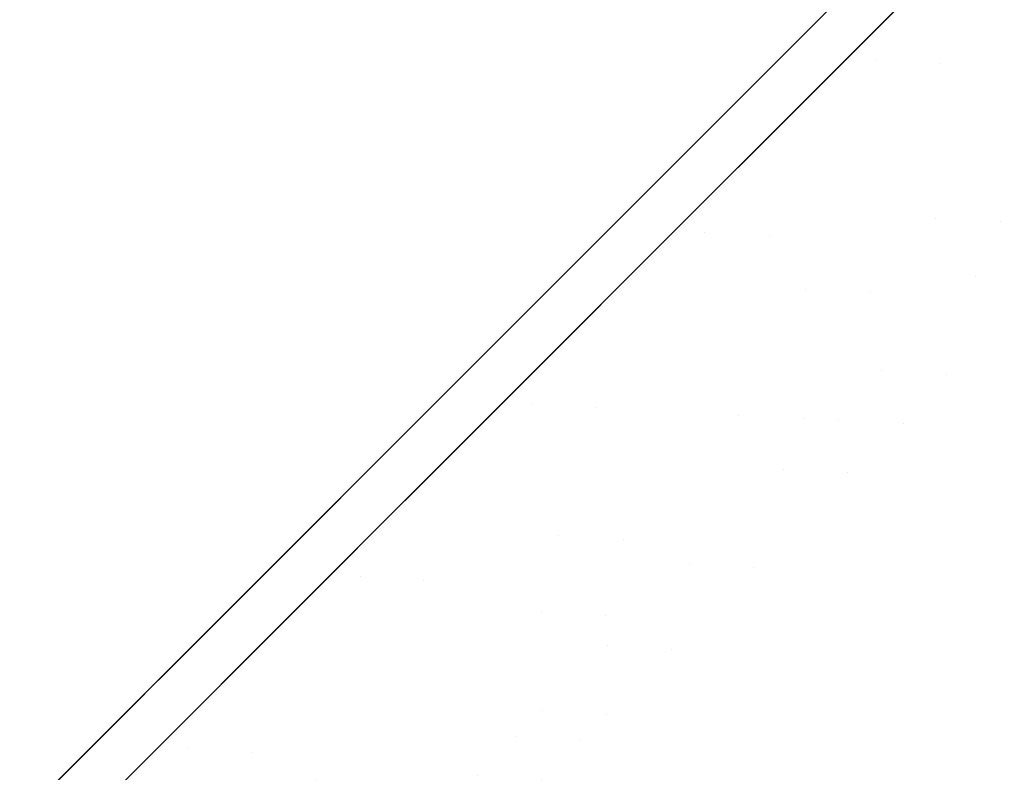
# Model space of a CAD drawing. Header units: centimetres. Extents: x -71.4 to -53.5, y -8.3 to 9.3.
# Tile 4 of 10: x -63.8 to -61, y -0.5 to 1.6. Entities that reach past the tile are written whole.
import ezdxf

# ---------------------------------------------------------------- set-up
doc = ezdxf.new("R2010")
doc.units = ezdxf.units.CM
doc.header["$LTSCALE"] = 2.54
doc.layers.add('Lucido design-1', color=7, linetype='Continuous')

# ---------------------------------------------------------------- blocks, each defined once
blk = doc.blocks.new('Gruppo-1')
at = {"color": 30, "linetype": 'Continuous', "lineweight": 9}
for points, invisible_edges in [([(-61.456, 0.4486, -1009.0103), (-59.3978, 2.5807, -1008.1336), (-59.3287, 2.6498, -1008.5947)], 11), ([(-60.3651, 1.558, -1009.0103), (-61.456, 0.4486, -1009.0103), (-59.3287, 2.6498, -1008.5947)], 11), ([(-59.1418, 2.6457, -1008.5936), (-61.2743, 0.4391, -1009.0103), (-60.1808, 1.5512, -1009.0103)], 11), ([(-59.1418, 2.6457, -1008.5936), (-59.211, 2.5765, -1008.1314), (-61.2743, 0.4391, -1009.0103)], 11), ([(-59.4561, 2.5224, -1007.8892), (-59.3978, 2.5807, -1008.1336), (-61.456, 0.4486, -1009.0103)], 11), ([(-61.2743, 0.4391, -1009.0103), (-59.211, 2.5765, -1008.1314), (-59.2695, 2.518, -1007.8863)], 11), ([(-61.456, 0.4486, -1009.0103), (-59.5333, 2.4452, -1007.6383), (-59.4561, 2.5224, -1007.8892)], 11), ([(-59.2695, 2.518, -1007.8863), (-59.3469, 2.4406, -1007.6349), (-61.2743, 0.4391, -1009.0103)], 11), ([(-59.5333, 2.4452, -1007.6383), (-61.456, 0.4486, -1009.0103), (-60.5868, 1.3363, -1008.0711)], 11), ([(-60.403, 1.329, -1008.0688), (-61.2743, 0.4391, -1009.0103), (-59.3469, 2.4406, -1007.6349)], 11), ([(-61.3519, 1.4571, -998.1705), (-61.4797, 1.6051, -996.6592), (-60.9363, 2.1486, -996.7587)], 9), ([(-60.9381, 2.1467, -1021.2444), (-61.4793, 1.6056, -1021.3693), (-61.3519, 1.4571, -1019.85)], 10), ([(-60.9363, 2.1486, -996.7587), (-60.8773, 1.9317, -998.2759), (-61.3519, 1.4571, -998.1705)], 11), ([(-61.3519, 1.4571, -1019.85), (-60.8773, 1.9317, -1019.7446), (-60.9381, 2.1467, -1021.2444)], 11), ([(-60.7541, 2.1425, -996.7377), (-61.2981, 1.5985, -996.6258), (-61.17, 1.4501, -998.1434)], 10), ([(-61.17, 1.4501, -1019.8771), (-61.2977, 1.5989, -1021.4007), (-60.7552, 2.1414, -1021.2747)], 9), ([(-61.17, 1.4501, -998.1434), (-60.6942, 1.9259, -998.249), (-60.7541, 2.1425, -996.7377)], 11), ([(-60.7552, 2.1414, -1021.2747), (-60.6942, 1.9259, -1019.7715), (-61.17, 1.4501, -1019.8771)], 11), ([(-60.8538, 1.7157, -999.7993), (-61.261, 1.3084, -999.7089), (-61.3519, 1.4571, -998.1705), (-60.8773, 1.9317, -998.2759)], 15), ([(-60.8773, 1.9317, -1019.7446), (-61.3519, 1.4571, -1019.85), (-61.261, 1.3084, -1018.3116), (-60.8538, 1.7157, -1018.2212)], 15), ([(-60.6942, 1.9259, -998.249), (-61.17, 1.4501, -998.1434), (-61.0789, 1.301, -999.6857), (-60.6706, 1.7093, -999.7763)], 15), ([(-60.6706, 1.7093, -1018.2442), (-61.0789, 1.301, -1018.3348), (-61.17, 1.4501, -1019.8771), (-60.6942, 1.9259, -1019.7715)], 15), ([(-60.8657, 1.5008, -1001.328), (-61.2054, 1.1611, -1001.2526), (-61.261, 1.3084, -999.7089), (-60.8538, 1.7157, -999.7993)], 15), ([(-60.8538, 1.7157, -1018.2212), (-61.261, 1.3084, -1018.3116), (-61.2054, 1.1611, -1016.7679), (-60.8657, 1.5008, -1016.6925)], 15), ([(-60.6706, 1.7093, -999.7763), (-61.0789, 1.301, -999.6857), (-61.0231, 1.1533, -1001.2332), (-60.6826, 1.4939, -1001.3088)], 15), ([(-60.6826, 1.4939, -1016.7117), (-61.0231, 1.1533, -1016.7873), (-61.0789, 1.301, -1018.3348), (-60.6706, 1.7093, -1018.2442)], 15), ([(-61.8321, 0.9769, -998.1068), (-61.952, 1.1328, -996.5727), (-61.4797, 1.6051, -996.6592)], 9), ([(-61.4797, 1.6051, -996.6592), (-61.952, 1.1328, -996.5727), (-61.6317, 1.2649, -996.5572)], 10), ([(-61.8321, 0.9769, -1019.9137), (-61.3519, 1.4571, -1019.85), (-61.4793, 1.6056, -1021.3693)], 11), ([(-61.4793, 1.6056, -1021.3693), (-61.667, 1.4179, -1021.4127), (-61.8321, 0.9769, -1019.9137)], 10), ([(-61.4797, 1.6051, -996.6592), (-61.3519, 1.4571, -998.1705), (-61.8321, 0.9769, -998.1068)], 11), ([(-61.4768, 1.4198, -1021.4423), (-61.667, 1.4179, -1021.4127), (-61.4793, 1.6056, -1021.3693)], 9), ([(-61.6317, 1.2649, -996.5572), (-61.2981, 1.5985, -996.6258), (-61.4797, 1.6051, -996.6592)], 10), ([(-61.4793, 1.6056, -1021.3693), (-61.2977, 1.5989, -1021.4007), (-61.4768, 1.4198, -1021.4423)], 9), ([(-61.6514, 0.9686, -1019.9409), (-61.4768, 1.4198, -1021.4423), (-61.2977, 1.5989, -1021.4007)], 9), ([(-61.2977, 1.5989, -1021.4007), (-61.17, 1.4501, -1019.8771), (-61.6514, 0.9686, -1019.9409)], 11), ([(-61.6514, 0.9686, -998.0796), (-61.17, 1.4501, -998.1434), (-61.2981, 1.5985, -996.6258)], 11), ([(-61.2981, 1.5985, -996.6258), (-61.6317, 1.2649, -996.5572), (-61.6514, 0.9686, -998.0796)], 10), ([(-61.456, 0.4486, -1009.0103), (-60.3651, 1.558, -1009.0103), (-60.3749, 1.5482, -1009.218)], 11), ([(-60.3749, 1.5482, -1009.218), (-60.4095, 1.5136, -1009.4485), (-61.456, 0.4486, -1009.0103)], 11), ([(-60.1906, 1.5414, -1009.2186), (-60.1808, 1.5512, -1009.0103), (-61.2743, 0.4391, -1009.0103)], 11), ([(-61.185, 1.0153, -1002.8004), (-60.6459, 1.5544, -1002.9442), (-60.7954, 1.2755, -1004.4591), (-61.1999, 0.871, -1004.3512)], 15), ([(-61.1999, 0.871, -1013.6694), (-60.7954, 1.2755, -1013.5614), (-60.6459, 1.5544, -1015.0763), (-61.185, 1.0153, -1015.2201)], 15), ([(-60.8657, 1.5008, -1016.6925), (-61.185, 1.0153, -1015.2201), (-60.6459, 1.5544, -1015.0763)], 11), ([(-60.6459, 1.5544, -1002.9442), (-61.185, 1.0153, -1002.8004), (-60.8657, 1.5008, -1001.328)], 11), ([(-61.0176, 0.8625, -1004.3395), (-60.6121, 1.268, -1004.4477), (-60.4622, 1.5476, -1002.9291), (-61.0027, 1.0071, -1002.7849)], 15), ([(-61.0027, 1.0071, -1015.2357), (-60.4622, 1.5476, -1015.0914), (-60.6121, 1.268, -1013.5728), (-61.0176, 0.8625, -1013.681)], 15), ([(-60.4622, 1.5476, -1015.0914), (-61.0027, 1.0071, -1015.2357), (-60.6826, 1.4939, -1016.7117)], 11), ([(-60.6826, 1.4939, -1001.3088), (-61.0027, 1.0071, -1002.7849), (-60.4622, 1.5476, -1002.9291)], 11), ([(-61.2743, 0.4391, -1009.0103), (-60.2252, 1.5067, -1009.4496), (-60.1906, 1.5414, -1009.2186)], 11), ([(-61.456, 0.4486, -1009.0103), (-60.4095, 1.5136, -1009.4485), (-60.4772, 1.4459, -1009.6961)], 11), ([(-60.2931, 1.4388, -1009.6979), (-60.2252, 1.5067, -1009.4496), (-61.2743, 0.4391, -1009.0103)], 11), ([(-61.185, 1.0153, -1002.8004), (-61.2054, 1.1611, -1001.2526), (-60.8657, 1.5008, -1001.328)], 11), ([(-60.8657, 1.5008, -1016.6925), (-61.2054, 1.1611, -1016.7679), (-61.185, 1.0153, -1015.2201)], 11), ([(-60.723, 1.2555, -1006.0921), (-60.4828, 1.4957, -1006.2478), (-60.9519, 0.9712, -1007.6292), (-61.072, 0.8511, -1007.5514)], 15), ([(-61.072, 0.8511, -1010.4692), (-60.9519, 0.9712, -1010.3913), (-60.4828, 1.4957, -1011.7727), (-60.723, 1.2555, -1011.9284)], 15), ([(-61.0027, 1.0071, -1015.2357), (-61.0231, 1.1533, -1016.7873), (-60.6826, 1.4939, -1016.7117)], 11), ([(-60.6826, 1.4939, -1001.3088), (-61.0231, 1.1533, -1001.2332), (-61.0027, 1.0071, -1002.7849)], 11), ([(-61.8321, 0.9769, -998.1068), (-61.3519, 1.4571, -998.1705), (-61.261, 1.3084, -999.7089), (-61.6731, 0.8964, -999.6543)], 15), ([(-61.6731, 0.8964, -1018.3662), (-61.261, 1.3084, -1018.3116), (-61.3519, 1.4571, -1019.85), (-61.8321, 0.9769, -1019.9137)], 15), ([(-61.492, 0.8879, -999.6309), (-61.0789, 1.301, -999.6857), (-61.17, 1.4501, -998.1434), (-61.6514, 0.9686, -998.0796)], 15), ([(-61.6514, 0.9686, -1019.9409), (-61.17, 1.4501, -1019.8771), (-61.0789, 1.301, -1018.3348), (-61.492, 0.8879, -1018.3896)], 15), ([(-60.4772, 1.4459, -1009.6961), (-60.5868, 1.3363, -1009.9494), (-61.456, 0.4486, -1009.0103)], 11), ([(-61.2743, 0.4391, -1009.0103), (-60.403, 1.329, -1009.9517), (-60.2931, 1.4388, -1009.6979)], 11), ([(-61.667, 1.4179, -1021.4127), (-62.0265, 1.0583, -1021.4389), (-61.8321, 0.9769, -1019.9137)], 10), ([(-61.8463, 1.0503, -1021.4696), (-62.0265, 1.0583, -1021.4389), (-61.667, 1.4179, -1021.4127)], 9), ([(-61.667, 1.4179, -1021.4127), (-61.4768, 1.4198, -1021.4423), (-61.8463, 1.0503, -1021.4696)], 9), ([(-61.6514, 0.9686, -1019.9409), (-61.8463, 1.0503, -1021.4696), (-61.4768, 1.4198, -1021.4423)], 9), ([(-61.456, 0.4486, -1009.0103), (-60.5868, 1.3363, -1009.9494), (-60.6595, 1.2636, -1010.0726)], 11), ([(-60.6595, 1.2636, -1007.948), (-60.5868, 1.3363, -1008.0711), (-61.456, 0.4486, -1009.0103)], 11), ([(-61.2743, 0.4391, -1009.0103), (-60.403, 1.329, -1008.0688), (-60.4758, 1.2561, -1007.9453)], 11), ([(-60.4758, 1.2561, -1010.0752), (-60.403, 1.329, -1009.9517), (-61.2743, 0.4391, -1009.0103)], 11), ([(-61.6731, 0.8964, -999.6543), (-61.261, 1.3084, -999.7089), (-61.2054, 1.1611, -1001.2526), (-61.5491, 0.8174, -1001.207)], 15), ([(-61.5491, 0.8174, -1016.8135), (-61.2054, 1.1611, -1016.7679), (-61.261, 1.3084, -1018.3116), (-61.6731, 0.8964, -1018.3662)], 15), ([(-61.3677, 0.8088, -1001.1875), (-61.0231, 1.1533, -1001.2332), (-61.0789, 1.301, -999.6857), (-61.492, 0.8879, -999.6309)], 15), ([(-61.492, 0.8879, -1018.3896), (-61.0789, 1.301, -1018.3348), (-61.0231, 1.1533, -1016.7873), (-61.3677, 0.8088, -1016.833)], 15), ([(-61.1999, 0.871, -1004.3512), (-60.7954, 1.2755, -1004.4591), (-60.9804, 0.9981, -1005.9758), (-61.2501, 0.7284, -1005.9038)], 15), ([(-61.2501, 0.7284, -1012.1167), (-60.9804, 0.9981, -1012.0447), (-60.7954, 1.2755, -1013.5614), (-61.1999, 0.871, -1013.6694)], 15), ([(-61.952, 1.1328, -996.5727), (-61.846, 1.0506, -996.5486), (-61.6317, 1.2649, -996.5572)], 9), ([(-61.6317, 1.2649, -996.5572), (-61.846, 1.0506, -996.5486), (-61.6514, 0.9686, -998.0796)], 10), ([(-61.456, 0.4486, -1009.0103), (-60.7447, 1.1784, -1007.831), (-60.6595, 1.2636, -1007.948)], 11), ([(-60.6595, 1.2636, -1010.0726), (-60.7447, 1.1784, -1010.1895), (-61.456, 0.4486, -1009.0103)], 11), ([(-61.2743, 0.4391, -1009.0103), (-60.5613, 1.1706, -1010.1925), (-60.4758, 1.2561, -1010.0752)], 11), ([(-60.4758, 1.2561, -1007.9453), (-60.5613, 1.1706, -1007.828), (-61.2743, 0.4391, -1009.0103)], 11), ([(-61.072, 0.8511, -1007.5514), (-61.2007, 0.7224, -1007.4932), (-60.9804, 0.9981, -1005.9758), (-60.723, 1.2555, -1006.0921)], 15), ([(-60.723, 1.2555, -1011.9284), (-60.9804, 0.9981, -1012.0447), (-61.2007, 0.7224, -1010.5273), (-61.072, 0.8511, -1010.4692)], 15), ([(-61.0679, 0.7195, -1005.8961), (-60.7976, 0.9899, -1005.9682), (-60.6121, 1.268, -1004.4477), (-61.0176, 0.8625, -1004.3395)], 15), ([(-61.0176, 0.8625, -1013.681), (-60.6121, 1.268, -1013.5728), (-60.7976, 0.9899, -1012.0523), (-61.0679, 0.7195, -1012.1245)], 15), ([(-60.5395, 1.248, -1006.0848), (-60.7976, 0.9899, -1005.9682), (-61.0184, 0.7135, -1007.4894), (-60.8894, 0.8426, -1007.5477)], 15), ([(-60.8894, 0.8426, -1010.4728), (-61.0184, 0.7135, -1010.5311), (-60.7976, 0.9899, -1012.0523), (-60.5395, 1.248, -1011.9357)], 15), ([(-61.185, 1.0153, -1015.2201), (-61.2054, 1.1611, -1016.7679), (-61.5491, 0.8174, -1016.8135)], 11), ([(-61.5491, 0.8174, -1001.207), (-61.2054, 1.1611, -1001.2526), (-61.185, 1.0153, -1002.8004)], 11), ([(-61.456, 0.4486, -1009.0103), (-60.7447, 1.1784, -1010.1895), (-60.8424, 1.0807, -1010.297)], 11), ([(-60.8424, 1.0807, -1007.7236), (-60.7447, 1.1784, -1007.831), (-61.456, 0.4486, -1009.0103)], 11), ([(-61.2743, 0.4391, -1009.0103), (-60.5613, 1.1706, -1007.828), (-60.6592, 1.0727, -1007.7203)], 11), ([(-60.6592, 1.0727, -1010.3002), (-60.5613, 1.1706, -1010.1925), (-61.2743, 0.4391, -1009.0103)], 11), ([(-61.8321, 0.9769, -998.1068), (-62.026, 1.0589, -996.5714), (-61.952, 1.1328, -996.5727)], 9), ([(-61.952, 1.1328, -996.5727), (-62.026, 1.0589, -996.5714), (-61.846, 1.0506, -996.5486)], 10), ([(-61.0027, 1.0071, -1002.7849), (-61.0231, 1.1533, -1001.2332), (-61.3677, 0.8088, -1001.1875)], 11), ([(-61.3677, 0.8088, -1016.833), (-61.0231, 1.1533, -1016.7873), (-61.0027, 1.0071, -1015.2357)], 11), ([(-61.456, 0.4486, -1009.0103), (-60.9519, 0.9712, -1007.6292), (-60.8424, 1.0807, -1007.7236)], 11), ([(-60.8424, 1.0807, -1010.297), (-60.9519, 0.9712, -1010.3913), (-61.456, 0.4486, -1009.0103)], 11), ([(-62.3152, 0.4938, -998.0855), (-62.5774, 0.5074, -996.5616), (-62.026, 1.0589, -996.5714)], 9), ([(-62.026, 1.0589, -996.5714), (-62.5774, 0.5074, -996.5616), (-62.3987, 0.4979, -996.5263)], 10), ([(-62.0265, 1.0583, -1021.4389), (-62.5772, 0.5076, -1021.4791), (-62.3152, 0.4938, -1019.935)], 10), ([(-62.3984, 0.4982, -1021.5103), (-62.5772, 0.5076, -1021.4791), (-62.0265, 1.0583, -1021.4389)], 9), ([(-62.3987, 0.4979, -996.5263), (-61.846, 1.0506, -996.5486), (-62.026, 1.0589, -996.5714)], 10), ([(-61.846, 1.0506, -996.5486), (-62.3987, 0.4979, -996.5263), (-62.1357, 0.4844, -998.0582)], 10), ([(-62.0265, 1.0583, -1021.4389), (-61.8463, 1.0503, -1021.4696), (-62.3984, 0.4982, -1021.5103)], 9), ([(-62.1357, 0.4844, -1019.9623), (-62.3984, 0.4982, -1021.5103), (-61.8463, 1.0503, -1021.4696)], 9), ([(-62.026, 1.0589, -996.5714), (-61.8321, 0.9769, -998.1068), (-62.3152, 0.4938, -998.0855)], 11), ([(-62.3152, 0.4938, -1019.935), (-61.8321, 0.9769, -1019.9137), (-62.0265, 1.0583, -1021.4389)], 11), ([(-62.1357, 0.4844, -998.0582), (-61.6514, 0.9686, -998.0796), (-61.846, 1.0506, -996.5486)], 11), ([(-61.8463, 1.0503, -1021.4696), (-61.6514, 0.9686, -1019.9409), (-62.1357, 0.4844, -1019.9623)], 11), ([(-61.2743, 0.4391, -1009.0103), (-60.769, 0.9629, -1010.3948), (-60.6592, 1.0727, -1010.3002)], 11), ([(-60.6592, 1.0727, -1007.7203), (-60.769, 0.9629, -1007.6257), (-61.2743, 0.4391, -1009.0103)], 11), ([(-61.5491, 0.8174, -1016.8135), (-61.7368, 0.4634, -1015.2689), (-61.185, 1.0153, -1015.2201)], 11), ([(-61.185, 1.0153, -1002.8004), (-61.7368, 0.4634, -1002.7517), (-61.5491, 0.8174, -1001.207)], 11), ([(-61.1999, 0.871, -1004.3512), (-61.6139, 0.457, -1004.3146), (-61.7368, 0.4634, -1002.7517), (-61.185, 1.0153, -1002.8004)], 15), ([(-61.185, 1.0153, -1015.2201), (-61.7368, 0.4634, -1015.2689), (-61.6139, 0.457, -1013.7059), (-61.1999, 0.871, -1013.6694)], 15), ([(-61.0027, 1.0071, -1015.2357), (-61.5559, 0.4539, -1015.2845), (-61.3677, 0.8088, -1016.833)], 11), ([(-61.3677, 0.8088, -1001.1875), (-61.5559, 0.4539, -1002.736), (-61.0027, 1.0071, -1002.7849)], 11), ([(-61.0027, 1.0071, -1002.7849), (-61.5559, 0.4539, -1002.736), (-61.4327, 0.4474, -1004.3029), (-61.0176, 0.8625, -1004.3395)], 15), ([(-61.0176, 0.8625, -1013.681), (-61.4327, 0.4474, -1013.7176), (-61.5559, 0.4539, -1015.2845), (-61.0027, 1.0071, -1015.2357)], 15), ([(-61.2501, 0.7284, -1005.9038), (-60.9804, 0.9981, -1005.9758), (-61.2007, 0.7224, -1007.4932), (-61.3355, 0.5876, -1007.4572)], 15), ([(-61.3355, 0.5876, -1010.5633), (-61.2007, 0.7224, -1010.5273), (-60.9804, 0.9981, -1012.0447), (-61.2501, 0.7284, -1012.1167)], 15), ([(-61.6731, 0.8964, -999.6543), (-62.0876, 0.4819, -999.636), (-62.3152, 0.4938, -998.0855), (-61.8321, 0.9769, -998.1068)], 15), ([(-61.8321, 0.9769, -1019.9137), (-62.3152, 0.4938, -1019.935), (-62.0876, 0.4819, -1018.3845), (-61.6731, 0.8964, -1018.3662)], 15), ([(-61.6514, 0.9686, -998.0796), (-62.1357, 0.4844, -998.0582), (-61.9075, 0.4724, -999.6126), (-61.492, 0.8879, -999.6309)], 15), ([(-61.492, 0.8879, -1018.3896), (-61.9075, 0.4724, -1018.408), (-62.1357, 0.4844, -1019.9623), (-61.6514, 0.9686, -1019.9409)], 15), ([(-61.456, 0.4486, -1009.0103), (-60.9519, 0.9712, -1010.3913), (-61.072, 0.8511, -1010.4692)], 11), ([(-61.072, 0.8511, -1007.5514), (-60.9519, 0.9712, -1007.6292), (-61.456, 0.4486, -1009.0103)], 11), ([(-61.1536, 0.5784, -1007.4533), (-61.0184, 0.7135, -1007.4894), (-60.7976, 0.9899, -1005.9682), (-61.0679, 0.7195, -1005.8961)], 15), ([(-61.0679, 0.7195, -1012.1245), (-60.7976, 0.9899, -1012.0523), (-61.0184, 0.7135, -1010.5311), (-61.1536, 0.5784, -1010.5672)], 15), ([(-61.2743, 0.4391, -1009.0103), (-60.769, 0.9629, -1007.6257), (-60.8894, 0.8426, -1007.5477)], 11), ([(-60.8894, 0.8426, -1010.4728), (-60.769, 0.9629, -1010.3948), (-61.2743, 0.4391, -1009.0103)], 11), ([(-61.5491, 0.8174, -1001.207), (-61.8948, 0.4717, -1001.1918), (-62.0876, 0.4819, -999.636), (-61.6731, 0.8964, -999.6543)], 15), ([(-61.6731, 0.8964, -1018.3662), (-62.0876, 0.4819, -1018.3845), (-61.8948, 0.4717, -1016.8288), (-61.5491, 0.8174, -1016.8135)], 15), ([(-61.492, 0.8879, -999.6309), (-61.9075, 0.4724, -999.6126), (-61.7142, 0.4622, -1001.1722), (-61.3677, 0.8088, -1001.1875)], 15), ([(-61.3677, 0.8088, -1016.833), (-61.7142, 0.4622, -1016.8483), (-61.9075, 0.4724, -1018.408), (-61.492, 0.8879, -1018.3896)], 15), ([(-61.2501, 0.7284, -1005.9038), (-61.5262, 0.4523, -1005.8795), (-61.6139, 0.457, -1004.3146), (-61.1999, 0.871, -1004.3512)], 15), ([(-61.1999, 0.871, -1013.6694), (-61.6139, 0.457, -1013.7059), (-61.5262, 0.4523, -1012.1411), (-61.2501, 0.7284, -1012.1167)], 15), ([(-61.0176, 0.8625, -1004.3395), (-61.4327, 0.4474, -1004.3029), (-61.3447, 0.4428, -1005.8716), (-61.0679, 0.7195, -1005.8961)], 15), ([(-61.0679, 0.7195, -1012.1245), (-61.3447, 0.4428, -1012.1489), (-61.4327, 0.4474, -1013.7176), (-61.0176, 0.8625, -1013.681)], 15), ([(-61.456, 0.4486, -1009.0103), (-61.2007, 0.7224, -1007.4932), (-61.072, 0.8511, -1007.5514)], 11), ([(-61.072, 0.8511, -1010.4692), (-61.2007, 0.7224, -1010.5273), (-61.456, 0.4486, -1009.0103)], 11), ([(-61.2743, 0.4391, -1009.0103), (-61.0184, 0.7135, -1010.5311), (-60.8894, 0.8426, -1010.4728)], 11), ([(-60.8894, 0.8426, -1007.5477), (-61.0184, 0.7135, -1007.4894), (-61.2743, 0.4391, -1009.0103)], 11), ([(-61.7368, 0.4634, -1002.7517), (-61.8948, 0.4717, -1001.1918), (-61.5491, 0.8174, -1001.207)], 11), ([(-61.5491, 0.8174, -1016.8135), (-61.8948, 0.4717, -1016.8288), (-61.7368, 0.4634, -1015.2689)], 11), ([(-61.5559, 0.4539, -1015.2845), (-61.7142, 0.4622, -1016.8483), (-61.3677, 0.8088, -1016.833)], 11), ([(-61.3677, 0.8088, -1001.1875), (-61.7142, 0.4622, -1001.1722), (-61.5559, 0.4539, -1002.736)], 11), ([(-61.3355, 0.5876, -1007.4572), (-61.4735, 0.4496, -1007.445), (-61.5262, 0.4523, -1005.8795), (-61.2501, 0.7284, -1005.9038)], 15), ([(-61.2501, 0.7284, -1012.1167), (-61.5262, 0.4523, -1012.1411), (-61.4735, 0.4496, -1010.5755), (-61.3355, 0.5876, -1010.5633)], 15), ([(-61.456, 0.4486, -1009.0103), (-61.2007, 0.7224, -1010.5273), (-61.3355, 0.5876, -1010.5633)], 11), ([(-61.3355, 0.5876, -1007.4572), (-61.2007, 0.7224, -1007.4932), (-61.456, 0.4486, -1009.0103)], 11), ([(-61.0679, 0.7195, -1005.8961), (-61.3447, 0.4428, -1005.8716), (-61.2919, 0.44, -1007.4411), (-61.1536, 0.5784, -1007.4533)], 15), ([(-61.1536, 0.5784, -1010.5672), (-61.2919, 0.44, -1010.5794), (-61.3447, 0.4428, -1012.1489), (-61.0679, 0.7195, -1012.1245)], 15), ([(-61.2743, 0.4391, -1009.0103), (-61.0184, 0.7135, -1007.4894), (-61.1536, 0.5784, -1007.4533)], 11), ([(-61.1536, 0.5784, -1010.5672), (-61.0184, 0.7135, -1010.5311), (-61.2743, 0.4391, -1009.0103)], 11), ([(-61.456, 0.4486, -1009.0103), (-61.4735, 0.4496, -1007.445), (-61.3355, 0.5876, -1007.4572)], 11), ([(-61.3355, 0.5876, -1010.5633), (-61.4735, 0.4496, -1010.5755), (-61.456, 0.4486, -1009.0103)], 11), ([(-61.2743, 0.4391, -1009.0103), (-61.2919, 0.44, -1010.5794), (-61.1536, 0.5784, -1010.5672)], 11), ([(-61.1536, 0.5784, -1007.4533), (-61.2919, 0.44, -1007.4411), (-61.2743, 0.4391, -1009.0103)], 11), ([(-62.5772, 0.5076, -1021.4791), (-63.1277, -0.0428, -1021.4338), (-62.7982, 0.0108, -1019.9137)], 10), ([(-62.9502, -0.0536, -1021.4649), (-63.1277, -0.0428, -1021.4338), (-62.5772, 0.5076, -1021.4791)], 9), ([(-62.7982, 0.0108, -998.1068), (-62.9802, 0.1047, -996.5544), (-62.5774, 0.5074, -996.5616)], 9), ([(-62.6604, 0.2362, -996.5157), (-62.5774, 0.5074, -996.5616), (-62.9802, 0.1047, -996.5544)], 9), ([(-62.5772, 0.5076, -1021.4791), (-62.3984, 0.4982, -1021.5103), (-62.9502, -0.0536, -1021.4649)], 9), ([(-62.6199, 0.0001, -1019.9409), (-62.9502, -0.0536, -1021.4649), (-62.3984, 0.4982, -1021.5103)], 9), ([(-62.7982, 0.0108, -1019.9137), (-62.3152, 0.4938, -1019.935), (-62.5772, 0.5076, -1021.4791)], 11), ([(-62.5774, 0.5074, -996.5616), (-62.3152, 0.4938, -998.0855), (-62.7982, 0.0108, -998.1068)], 11), ([(-62.6604, 0.2362, -996.5157), (-62.3987, 0.4979, -996.5263), (-62.5774, 0.5074, -996.5616)], 10), ([(-62.3987, 0.4979, -996.5263), (-62.6604, 0.2362, -996.5157), (-62.6199, 0.0001, -998.0796)], 10), ([(-62.3984, 0.4982, -1021.5103), (-62.1357, 0.4844, -1019.9623), (-62.6199, 0.0001, -1019.9409)], 11), ([(-62.6199, 0.0001, -998.0796), (-62.1357, 0.4844, -998.0582), (-62.3987, 0.4979, -996.5263)], 11), ([(-62.7982, 0.0108, -998.1068), (-62.3152, 0.4938, -998.0855), (-62.0876, 0.4819, -999.636), (-62.5021, 0.0674, -999.6543)], 15), ([(-62.5021, 0.0674, -1018.3662), (-62.0876, 0.4819, -1018.3845), (-62.3152, 0.4938, -1019.935), (-62.7982, 0.0108, -1019.9137)], 15), ([(-62.3231, 0.0569, -999.6309), (-61.9075, 0.4724, -999.6126), (-62.1357, 0.4844, -998.0582), (-62.6199, 0.0001, -998.0796)], 15), ([(-62.6199, 0.0001, -1019.9409), (-62.1357, 0.4844, -1019.9623), (-61.9075, 0.4724, -1018.408), (-62.3231, 0.0569, -1018.3896)], 15), ([(-62.5021, 0.0674, -999.6543), (-62.0876, 0.4819, -999.636), (-61.8948, 0.4717, -1001.1918), (-62.2405, 0.126, -1001.207)], 15), ([(-62.2405, 0.126, -1016.8135), (-61.8948, 0.4717, -1016.8288), (-62.0876, 0.4819, -1018.3845), (-62.5021, 0.0674, -1018.3662)], 15), ([(-62.0608, 0.1157, -1001.1875), (-61.7142, 0.4622, -1001.1722), (-61.9075, 0.4724, -999.6126), (-62.3231, 0.0569, -999.6309)], 15), ([(-62.3231, 0.0569, -1018.3896), (-61.9075, 0.4724, -1018.408), (-61.7142, 0.4622, -1016.8483), (-62.0608, 0.1157, -1016.833)], 15), ([(-61.7368, 0.4634, -1015.2689), (-61.8948, 0.4717, -1016.8288), (-62.2405, 0.126, -1016.8135)], 11), ([(-62.2405, 0.126, -1001.207), (-61.8948, 0.4717, -1001.1918), (-61.7368, 0.4634, -1002.7517)], 11), ([(-61.456, 0.4486, -1009.0103), (-63.7236, -1.7451, -1008.5947), (-63.6963, -1.7178, -1008.3694)], 11), ([(-63.7236, -1.7451, -1008.5947), (-61.456, 0.4486, -1009.0103), (-62.5819, -0.6588, -1009.0103)], 11), ([(-63.6963, -1.7178, -1008.3694), (-63.6545, -1.676, -1008.1336), (-61.456, 0.4486, -1009.0103)], 11), ([(-61.456, 0.4486, -1009.0103), (-63.6545, -1.676, -1008.1336), (-63.5962, -1.6177, -1007.8892)], 11), ([(-63.5962, -1.6177, -1007.8892), (-63.519, -1.5405, -1007.6383), (-61.456, 0.4486, -1009.0103)], 11), ([(-62.3602, -0.4371, -1008.0711), (-61.456, 0.4486, -1009.0103), (-63.519, -1.5405, -1007.6383)], 11), ([(-62.5721, -0.649, -1009.218), (-62.5819, -0.6588, -1009.0103), (-61.456, 0.4486, -1009.0103)], 11), ([(-61.456, 0.4486, -1009.0103), (-62.5376, -0.6145, -1009.4485), (-62.5721, -0.649, -1009.218)], 11), ([(-62.4698, -0.5467, -1009.6961), (-62.5376, -0.6145, -1009.4485), (-61.456, 0.4486, -1009.0103)], 11), ([(-61.456, 0.4486, -1009.0103), (-62.3602, -0.4371, -1009.9494), (-62.4698, -0.5467, -1009.6961)], 11), ([(-61.456, 0.4486, -1009.0103), (-62.3602, -0.4371, -1008.0711), (-62.2875, -0.3645, -1007.948)], 11), ([(-62.2875, -0.3645, -1010.0726), (-62.3602, -0.4371, -1009.9494), (-61.456, 0.4486, -1009.0103)], 11), ([(-62.2405, 0.126, -1016.8135), (-62.2887, -0.0884, -1015.2201), (-61.7368, 0.4634, -1015.2689)], 11), ([(-61.7368, 0.4634, -1002.7517), (-62.2887, -0.0884, -1002.8004), (-62.2405, 0.126, -1001.207)], 11), ([(-62.2887, -0.0884, -1002.8004), (-61.7368, 0.4634, -1002.7517), (-61.6139, 0.457, -1004.3146), (-62.028, 0.0429, -1004.3512)], 15), ([(-62.028, 0.0429, -1013.6694), (-61.6139, 0.457, -1013.7059), (-61.7368, 0.4634, -1015.2689), (-62.2887, -0.0884, -1015.2201)], 15), ([(-61.456, 0.4486, -1009.0103), (-62.2023, -0.2792, -1010.1895), (-62.2875, -0.3645, -1010.0726)], 11), ([(-62.2875, -0.3645, -1007.948), (-62.2023, -0.2792, -1007.831), (-61.456, 0.4486, -1009.0103)], 11), ([(-61.456, 0.4486, -1009.0103), (-62.2023, -0.2792, -1007.831), (-62.1046, -0.1815, -1007.7236)], 11), ([(-62.1046, -0.1815, -1010.297), (-62.2023, -0.2792, -1010.1895), (-61.456, 0.4486, -1009.0103)], 11), ([(-61.5559, 0.4539, -1015.2845), (-62.1091, -0.0993, -1015.2357), (-62.0608, 0.1157, -1016.833)], 11), ([(-62.0608, 0.1157, -1001.1875), (-62.1091, -0.0993, -1002.7849), (-61.5559, 0.4539, -1002.736)], 11), ([(-61.8478, 0.0324, -1004.3395), (-61.4327, 0.4474, -1004.3029), (-61.5559, 0.4539, -1002.736), (-62.1091, -0.0993, -1002.7849)], 15), ([(-62.1091, -0.0993, -1015.2357), (-61.5559, 0.4539, -1015.2845), (-61.4327, 0.4474, -1013.7176), (-61.8478, 0.0324, -1013.681)], 15), ([(-61.456, 0.4486, -1009.0103), (-61.9951, -0.072, -1010.3913), (-62.1046, -0.1815, -1010.297)], 11), ([(-62.1046, -0.1815, -1007.7236), (-61.9951, -0.072, -1007.6292), (-61.456, 0.4486, -1009.0103)], 11), ([(-61.5559, 0.4539, -1002.736), (-61.7142, 0.4622, -1001.1722), (-62.0608, 0.1157, -1001.1875)], 11), ([(-62.0608, 0.1157, -1016.833), (-61.7142, 0.4622, -1016.8483), (-61.5559, 0.4539, -1015.2845)], 11), ([(-62.028, 0.0429, -1004.3512), (-61.6139, 0.457, -1004.3146), (-61.5262, 0.4523, -1005.8795), (-61.8022, 0.1763, -1005.9038)], 15), ([(-61.8022, 0.1763, -1012.1167), (-61.5262, 0.4523, -1012.1411), (-61.6139, 0.457, -1013.7059), (-62.028, 0.0429, -1013.6694)], 15), ([(-61.456, 0.4486, -1009.0103), (-61.9951, -0.072, -1007.6292), (-61.875, 0.048, -1007.5514)], 11), ([(-61.875, 0.048, -1010.4692), (-61.9951, -0.072, -1010.3913), (-61.456, 0.4486, -1009.0103)], 11), ([(-61.456, 0.4486, -1009.0103), (-61.7464, 0.1767, -1010.5273), (-61.875, 0.048, -1010.4692)], 11), ([(-61.875, 0.048, -1007.5514), (-61.7464, 0.1767, -1007.4932), (-61.456, 0.4486, -1009.0103)], 11), ([(-61.6214, 0.1661, -1005.8961), (-61.3447, 0.4428, -1005.8716), (-61.4327, 0.4474, -1004.3029), (-61.8478, 0.0324, -1004.3395)], 15), ([(-61.8478, 0.0324, -1013.681), (-61.4327, 0.4474, -1013.7176), (-61.3447, 0.4428, -1012.1489), (-61.6214, 0.1661, -1012.1245)], 15), ([(-61.8022, 0.1763, -1005.9038), (-61.5262, 0.4523, -1005.8795), (-61.4735, 0.4496, -1007.445), (-61.6115, 0.3116, -1007.4572)], 15), ([(-61.6115, 0.3116, -1010.5633), (-61.4735, 0.4496, -1010.5755), (-61.5262, 0.4523, -1012.1411), (-61.8022, 0.1763, -1012.1167)], 15), ([(-61.456, 0.4486, -1009.0103), (-61.7464, 0.1767, -1007.4932), (-61.6115, 0.3116, -1007.4572)], 11), ([(-61.6115, 0.3116, -1010.5633), (-61.7464, 0.1767, -1010.5273), (-61.456, 0.4486, -1009.0103)], 11), ([(-61.4303, 0.3017, -1007.4533), (-61.2919, 0.44, -1007.4411), (-61.3447, 0.4428, -1005.8716), (-61.6214, 0.1661, -1005.8961)], 15), ([(-61.6214, 0.1661, -1012.1245), (-61.3447, 0.4428, -1012.1489), (-61.2919, 0.44, -1010.5794), (-61.4303, 0.3017, -1010.5672)], 15), ([(-61.456, 0.4486, -1009.0103), (-61.4735, 0.4496, -1010.5755), (-61.6115, 0.3116, -1010.5633)], 11), ([(-61.6115, 0.3116, -1007.4572), (-61.4735, 0.4496, -1007.445), (-61.456, 0.4486, -1009.0103)], 11), ([(-62.4031, -0.6711, -1009.0103), (-61.2743, 0.4391, -1009.0103), (-63.5476, -1.7601, -1008.5936)], 11), ([(-63.5202, -1.7327, -1008.3678), (-63.5476, -1.7601, -1008.5936), (-61.2743, 0.4391, -1009.0103)], 11), ([(-61.2743, 0.4391, -1009.0103), (-63.4784, -1.6909, -1008.1314), (-63.5202, -1.7327, -1008.3678)], 11), ([(-63.4199, -1.6324, -1007.8863), (-63.4784, -1.6909, -1008.1314), (-61.2743, 0.4391, -1009.0103)], 11), ([(-61.2743, 0.4391, -1009.0103), (-63.3425, -1.555, -1007.6349), (-63.4199, -1.6324, -1007.8863)], 11), ([(-63.3425, -1.555, -1007.6349), (-61.2743, 0.4391, -1009.0103), (-62.1808, -0.4489, -1008.0688)], 11), ([(-61.2743, 0.4391, -1009.0103), (-62.4031, -0.6711, -1009.0103), (-62.3932, -0.6613, -1009.2186)], 11), ([(-62.3932, -0.6613, -1009.2186), (-62.3586, -0.6267, -1009.4496), (-61.2743, 0.4391, -1009.0103)], 11), ([(-61.2743, 0.4391, -1009.0103), (-62.3586, -0.6267, -1009.4496), (-62.2907, -0.5588, -1009.6979)], 11), ([(-62.2907, -0.5588, -1009.6979), (-62.1808, -0.4489, -1009.9517), (-61.2743, 0.4391, -1009.0103)], 11), ([(-61.2743, 0.4391, -1009.0103), (-62.1808, -0.4489, -1009.9517), (-62.108, -0.376, -1010.0752)], 11), ([(-62.108, -0.376, -1007.9453), (-62.1808, -0.4489, -1008.0688), (-61.2743, 0.4391, -1009.0103)], 11), ([(-61.2743, 0.4391, -1009.0103), (-62.0225, -0.2906, -1007.828), (-62.108, -0.376, -1007.9453)], 11), ([(-62.108, -0.376, -1010.0752), (-62.0225, -0.2906, -1010.1925), (-61.2743, 0.4391, -1009.0103)], 11), ([(-61.2743, 0.4391, -1009.0103), (-62.0225, -0.2906, -1010.1925), (-61.9246, -0.1927, -1010.3002)], 11), ([(-61.9246, -0.1927, -1007.7203), (-62.0225, -0.2906, -1007.828), (-61.2743, 0.4391, -1009.0103)], 11), ([(-61.2743, 0.4391, -1009.0103), (-61.8148, -0.0829, -1007.6257), (-61.9246, -0.1927, -1007.7203)], 11), ([(-61.9246, -0.1927, -1010.3002), (-61.8148, -0.0829, -1010.3948), (-61.2743, 0.4391, -1009.0103)], 11), ([(-61.2743, 0.4391, -1009.0103), (-61.8148, -0.0829, -1010.3948), (-61.6944, 0.0375, -1010.4728)], 11), ([(-61.6944, 0.0375, -1007.5477), (-61.8148, -0.0829, -1007.6257), (-61.2743, 0.4391, -1009.0103)], 11), ([(-61.2743, 0.4391, -1009.0103), (-61.5654, 0.1665, -1007.4894), (-61.6944, 0.0375, -1007.5477)], 11), ([(-61.6944, 0.0375, -1010.4728), (-61.5654, 0.1665, -1010.5311), (-61.2743, 0.4391, -1009.0103)], 11), ([(-61.2743, 0.4391, -1009.0103), (-61.5654, 0.1665, -1010.5311), (-61.4303, 0.3017, -1010.5672)], 11), ([(-61.4303, 0.3017, -1007.4533), (-61.5654, 0.1665, -1007.4894), (-61.2743, 0.4391, -1009.0103)], 11), ([(-61.2743, 0.4391, -1009.0103), (-61.2919, 0.44, -1007.4411), (-61.4303, 0.3017, -1007.4533)], 11), ([(-61.4303, 0.3017, -1010.5672), (-61.2919, 0.44, -1010.5794), (-61.2743, 0.4391, -1009.0103)], 11), ([(-61.6115, 0.3116, -1007.4572), (-61.7464, 0.1767, -1007.4932), (-62.0719, -0.0934, -1005.9758), (-61.8022, 0.1763, -1005.9038)], 15), ([(-61.8022, 0.1763, -1012.1167), (-62.0719, -0.0934, -1012.0447), (-61.7464, 0.1767, -1010.5273), (-61.6115, 0.3116, -1010.5633)], 15), ([(-61.6214, 0.1661, -1005.8961), (-61.8918, -0.1043, -1005.9682), (-61.5654, 0.1665, -1007.4894), (-61.4303, 0.3017, -1007.4533)], 15), ([(-61.4303, 0.3017, -1010.5672), (-61.5654, 0.1665, -1010.5311), (-61.8918, -0.1043, -1012.0523), (-61.6214, 0.1661, -1012.1245)], 15), ([(-62.9802, 0.1047, -996.5544), (-62.95, -0.0534, -996.5519), (-62.6604, 0.2362, -996.5157)], 9), ([(-62.6604, 0.2362, -996.5157), (-62.95, -0.0534, -996.5519), (-62.6199, 0.0001, -998.0796)], 10), ([(-61.8022, 0.1763, -1005.9038), (-62.0719, -0.0934, -1005.9758), (-62.4324, -0.3615, -1004.4591), (-62.028, 0.0429, -1004.3512)], 15), ([(-62.028, 0.0429, -1013.6694), (-62.4324, -0.3615, -1013.5614), (-62.0719, -0.0934, -1012.0447), (-61.8022, 0.1763, -1012.1167)], 15), ([(-62.3293, -0.3508, -1006.0921), (-62.0719, -0.0934, -1005.9758), (-61.7464, 0.1767, -1007.4932), (-61.875, 0.048, -1007.5514)], 15), ([(-61.875, 0.048, -1010.4692), (-61.7464, 0.1767, -1010.5273), (-62.0719, -0.0934, -1012.0447), (-62.3293, -0.3508, -1011.9284)], 15), ([(-61.8478, 0.0324, -1004.3395), (-62.2532, -0.3731, -1004.4477), (-61.8918, -0.1043, -1005.9682), (-61.6214, 0.1661, -1005.8961)], 15), ([(-61.6214, 0.1661, -1012.1245), (-61.8918, -0.1043, -1012.0523), (-62.2532, -0.3731, -1013.5728), (-61.8478, 0.0324, -1013.681)], 15), ([(-61.6944, 0.0375, -1007.5477), (-61.5654, 0.1665, -1007.4894), (-61.8918, -0.1043, -1005.9682), (-62.1499, -0.3624, -1006.0848)], 15), ([(-62.1499, -0.3624, -1011.9357), (-61.8918, -0.1043, -1012.0523), (-61.5654, 0.1665, -1010.5311), (-61.6944, 0.0375, -1010.4728)], 15), ([(-62.2405, 0.126, -1001.207), (-62.5842, -0.2177, -1001.2526), (-62.9142, -0.3447, -999.7089), (-62.5021, 0.0674, -999.6543)], 15), ([(-62.5021, 0.0674, -1018.3662), (-62.9142, -0.3447, -1018.3116), (-62.5842, -0.2177, -1016.7679), (-62.2405, 0.126, -1016.8135)], 15), ([(-62.3231, 0.0569, -999.6309), (-62.7362, -0.3562, -999.6857), (-62.4053, -0.2289, -1001.2332), (-62.0608, 0.1157, -1001.1875)], 15), ([(-62.0608, 0.1157, -1016.833), (-62.4053, -0.2289, -1016.7873), (-62.7362, -0.3562, -1018.3348), (-62.3231, 0.0569, -1018.3896)], 15), ([(-62.2887, -0.0884, -1002.8004), (-62.5842, -0.2177, -1001.2526), (-62.2405, 0.126, -1001.207)], 11), ([(-62.2405, 0.126, -1016.8135), (-62.5842, -0.2177, -1016.7679), (-62.2887, -0.0884, -1015.2201)], 11), ([(-62.1091, -0.0993, -1015.2357), (-62.4053, -0.2289, -1016.7873), (-62.0608, 0.1157, -1016.833)], 11), ([(-62.0608, 0.1157, -1001.1875), (-62.4053, -0.2289, -1001.2332), (-62.1091, -0.0993, -1002.7849)], 11), ([(-62.7982, 0.0108, -998.1068), (-63.1278, -0.0429, -996.5762), (-62.9802, 0.1047, -996.5544)], 9), ([(-62.9802, 0.1047, -996.5544), (-63.1278, -0.0429, -996.5762), (-62.95, -0.0534, -996.5519)], 10), ([(-62.5021, 0.0674, -999.6543), (-62.9142, -0.3447, -999.7089), (-63.2784, -0.4694, -998.1705), (-62.7982, 0.0108, -998.1068)], 15), ([(-62.7982, 0.0108, -1019.9137), (-63.2784, -0.4694, -1019.85), (-62.9142, -0.3447, -1018.3116), (-62.5021, 0.0674, -1018.3662)], 15), ([(-62.6199, 0.0001, -998.0796), (-63.1013, -0.4813, -998.1434), (-62.7362, -0.3562, -999.6857), (-62.3231, 0.0569, -999.6309)], 15), ([(-62.3231, 0.0569, -1018.3896), (-62.7362, -0.3562, -1018.3348), (-63.1013, -0.4813, -1019.8771), (-62.6199, 0.0001, -1019.9409)], 15), ([(-62.028, 0.0429, -1004.3512), (-62.4324, -0.3615, -1004.4591), (-62.8278, -0.6275, -1002.9442), (-62.2887, -0.0884, -1002.8004)], 15), ([(-62.2887, -0.0884, -1015.2201), (-62.8278, -0.6275, -1015.0763), (-62.4324, -0.3615, -1013.5614), (-62.028, 0.0429, -1013.6694)], 15), ([(-62.1091, -0.0993, -1002.7849), (-62.6496, -0.6398, -1002.9291), (-62.2532, -0.3731, -1004.4477), (-61.8478, 0.0324, -1004.3395)], 15), ([(-61.8478, 0.0324, -1013.681), (-62.2532, -0.3731, -1013.5728), (-62.6496, -0.6398, -1015.0914), (-62.1091, -0.0993, -1015.2357)], 15), ([(-61.875, 0.048, -1007.5514), (-61.9951, -0.072, -1007.6292), (-62.5695, -0.591, -1006.2478), (-62.3293, -0.3508, -1006.0921)], 15), ([(-62.3293, -0.3508, -1011.9284), (-62.5695, -0.591, -1011.7727), (-61.9951, -0.072, -1010.3913), (-61.875, 0.048, -1010.4692)], 15), ([(-62.1499, -0.3624, -1006.0848), (-62.3906, -0.6031, -1006.2409), (-61.8148, -0.0829, -1007.6257), (-61.6944, 0.0375, -1007.5477)], 15), ([(-61.6944, 0.0375, -1010.4728), (-61.8148, -0.0829, -1010.3948), (-62.3906, -0.6031, -1011.7796), (-62.1499, -0.3624, -1011.9357)], 15), ([(-63.2784, -0.4694, -1019.85), (-62.7982, 0.0108, -1019.9137), (-63.1277, -0.0428, -1021.4338)], 11), ([(-63.1278, -0.0429, -996.5762), (-62.7982, 0.0108, -998.1068), (-63.2784, -0.4694, -998.1705)], 11), ([(-63.1013, -0.4813, -998.1434), (-62.6199, 0.0001, -998.0796), (-62.95, -0.0534, -996.5519)], 11), ([(-62.9502, -0.0536, -1021.4649), (-62.6199, 0.0001, -1019.9409), (-63.1013, -0.4813, -1019.8771)], 11), ([(-63.2784, -0.4694, -998.1705), (-63.6753, -0.5904, -996.6572), (-63.1278, -0.0429, -996.5762)], 9), ([(-63.1278, -0.0429, -996.5762), (-63.6753, -0.5904, -996.6572), (-63.4998, -0.6032, -996.6205)], 10), ([(-63.1277, -0.0428, -1021.4338), (-63.6031, -0.5182, -1021.3947), (-63.2784, -0.4694, -1019.85)], 10), ([(-63.4255, -0.5289, -1021.4258), (-63.6031, -0.5182, -1021.3947), (-63.1277, -0.0428, -1021.4338)], 9), ([(-63.4998, -0.6032, -996.6205), (-62.95, -0.0534, -996.5519), (-63.1278, -0.0429, -996.5762)], 10), ([(-62.95, -0.0534, -996.5519), (-63.4998, -0.6032, -996.6205), (-63.1013, -0.4813, -998.1434)], 10), ([(-63.1277, -0.0428, -1021.4338), (-62.9502, -0.0536, -1021.4649), (-63.4255, -0.5289, -1021.4258)], 9), ([(-63.1013, -0.4813, -1019.8771), (-63.4255, -0.5289, -1021.4258), (-62.9502, -0.0536, -1021.4649)], 9), ([(-62.7885, -0.81, -1006.4365), (-62.5695, -0.591, -1006.2478), (-61.9951, -0.072, -1007.6292), (-62.1046, -0.1815, -1007.7236)], 15), ([(-62.1046, -0.1815, -1010.297), (-61.9951, -0.072, -1010.3913), (-62.5695, -0.591, -1011.7727), (-62.7885, -0.81, -1011.584)], 15), ([(-62.2887, -0.0884, -1015.2201), (-62.5842, -0.2177, -1016.7679), (-62.9238, -0.5573, -1016.6925)], 11), ([(-62.9238, -0.5573, -1016.6925), (-62.8278, -0.6275, -1015.0763), (-62.2887, -0.0884, -1015.2201)], 11), ([(-62.2887, -0.0884, -1002.8004), (-62.8278, -0.6275, -1002.9442), (-62.9238, -0.5573, -1001.328)], 11), ([(-62.9238, -0.5573, -1001.328), (-62.5842, -0.2177, -1001.2526), (-62.2887, -0.0884, -1002.8004)], 11), ([(-62.8185, -0.7476, -1004.6336), (-62.4324, -0.3615, -1004.4591), (-62.0719, -0.0934, -1005.9758), (-62.3293, -0.3508, -1006.0921)], 15), ([(-62.3293, -0.3508, -1011.9284), (-62.0719, -0.0934, -1012.0447), (-62.4324, -0.3615, -1013.5614), (-62.8185, -0.7476, -1013.387)], 15), ([(-62.1091, -0.0993, -1015.2357), (-62.6496, -0.6398, -1015.0914), (-62.7459, -0.5694, -1016.7117)], 11), ([(-62.1091, -0.0993, -1002.7849), (-62.4053, -0.2289, -1001.2332), (-62.7459, -0.5694, -1001.3088)], 11), ([(-62.7459, -0.5694, -1001.3088), (-62.6496, -0.6398, -1002.9291), (-62.1091, -0.0993, -1002.7849)], 11), ([(-62.7459, -0.5694, -1016.7117), (-62.4053, -0.2289, -1016.7873), (-62.1091, -0.0993, -1015.2357)], 11), ([(-62.1499, -0.3624, -1006.0848), (-61.8918, -0.1043, -1005.9682), (-62.2532, -0.3731, -1004.4477), (-62.6403, -0.7602, -1004.6226)], 15), ([(-62.6403, -0.7602, -1013.3979), (-62.2532, -0.3731, -1013.5728), (-61.8918, -0.1043, -1012.0523), (-62.1499, -0.3624, -1011.9357)], 15), ([(-61.9246, -0.1927, -1007.7203), (-61.8148, -0.0829, -1007.6257), (-62.3906, -0.6031, -1006.2409), (-62.6102, -0.8227, -1006.4301)], 15), ([(-62.6102, -0.8227, -1011.5904), (-62.3906, -0.6031, -1011.7796), (-61.8148, -0.0829, -1010.3948), (-61.9246, -0.1927, -1010.3002)], 15), ([(-62.1046, -0.1815, -1007.7236), (-62.2023, -0.2792, -1007.831), (-62.9839, -1.0054, -1006.6514), (-62.7885, -0.81, -1006.4365)], 15), ([(-62.7885, -0.81, -1011.584), (-62.9839, -1.0054, -1011.3691), (-62.2023, -0.2792, -1010.1895), (-62.1046, -0.1815, -1010.297)], 15), ([(-62.6102, -0.8227, -1006.4301), (-62.8061, -1.0186, -1006.6455), (-62.0225, -0.2906, -1007.828), (-61.9246, -0.1927, -1007.7203)], 15), ([(-61.9246, -0.1927, -1010.3002), (-62.0225, -0.2906, -1010.1925), (-62.8061, -1.0186, -1011.375), (-62.6102, -0.8227, -1011.5904)], 15), ([(-63.3214, -0.752, -999.7993), (-62.9142, -0.3447, -999.7089), (-62.5842, -0.2177, -1001.2526), (-62.9238, -0.5573, -1001.328)], 15), ([(-62.9238, -0.5573, -1016.6925), (-62.5842, -0.2177, -1016.7679), (-62.9142, -0.3447, -1018.3116), (-63.3214, -0.752, -1018.2212)], 15), ([(-62.7459, -0.5694, -1001.3088), (-62.4053, -0.2289, -1001.2332), (-62.7362, -0.3562, -999.6857), (-63.1445, -0.7645, -999.7763)], 15), ([(-63.1445, -0.7645, -1018.2442), (-62.7362, -0.3562, -1018.3348), (-62.4053, -0.2289, -1016.7873), (-62.7459, -0.5694, -1016.7117)], 15), ([(-63.1544, -1.1759, -1006.8854), (-62.9839, -1.0054, -1006.6514), (-62.2023, -0.2792, -1007.831), (-62.2875, -0.3645, -1007.948)], 15), ([(-62.2875, -0.3645, -1010.0726), (-62.2023, -0.2792, -1010.1895), (-62.9839, -1.0054, -1011.3691), (-63.1544, -1.1759, -1011.1351)], 15), ([(-62.108, -0.376, -1007.9453), (-62.0225, -0.2906, -1007.828), (-62.8061, -1.0186, -1006.6455), (-62.977, -1.1895, -1006.8801)], 15), ([(-62.977, -1.1895, -1011.1404), (-62.8061, -1.0186, -1011.375), (-62.0225, -0.2906, -1010.1925), (-62.108, -0.376, -1010.0752)], 15), ([(-63.7531, -0.9441, -998.2759), (-63.2784, -0.4694, -998.1705), (-62.9142, -0.3447, -999.7089), (-63.3214, -0.752, -999.7993)], 15), ([(-63.3214, -0.752, -1018.2212), (-62.9142, -0.3447, -1018.3116), (-63.2784, -0.4694, -1019.85), (-63.7531, -0.9441, -1019.7446)], 15), ([(-63.1445, -0.7645, -999.7763), (-62.7362, -0.3562, -999.6857), (-63.1013, -0.4813, -998.1434), (-63.5772, -0.9571, -998.249)], 15), ([(-63.5772, -0.9571, -1019.7715), (-63.1013, -0.4813, -1019.8771), (-62.7362, -0.3562, -1018.3348), (-63.1445, -0.7645, -1018.2442)], 15), ([(-62.3293, -0.3508, -1006.0921), (-62.5695, -0.591, -1006.2478), (-63.1787, -1.1078, -1004.867), (-62.8185, -0.7476, -1004.6336)], 15), ([(-62.8185, -0.7476, -1013.387), (-63.1787, -1.1078, -1013.1535), (-62.5695, -0.591, -1011.7727), (-62.3293, -0.3508, -1011.9284)], 15), ([(-63.3424, -1.1421, -1003.1768), (-62.8278, -0.6275, -1002.9442), (-62.4324, -0.3615, -1004.4591), (-62.8185, -0.7476, -1004.6336)], 15), ([(-62.8185, -0.7476, -1013.387), (-62.4324, -0.3615, -1013.5614), (-62.8278, -0.6275, -1015.0763), (-63.3424, -1.1421, -1014.8437)], 15), ([(-62.2875, -0.3645, -1007.948), (-62.3602, -0.4371, -1008.0711), (-63.2998, -1.3213, -1007.1318), (-63.1544, -1.1759, -1006.8854)], 15), ([(-63.1544, -1.1759, -1011.1351), (-63.2998, -1.3213, -1010.8887), (-62.3602, -0.4371, -1009.9494), (-62.2875, -0.3645, -1010.0726)], 15), ([(-62.6403, -0.7602, -1004.6226), (-62.2532, -0.3731, -1004.4477), (-62.6496, -0.6398, -1002.9291), (-63.1654, -1.1556, -1003.1622)], 15), ([(-63.1654, -1.1556, -1014.8583), (-62.6496, -0.6398, -1015.0914), (-62.2532, -0.3731, -1013.5728), (-62.6403, -0.7602, -1013.3979)], 15), ([(-62.977, -1.1895, -1006.8801), (-63.1228, -1.3353, -1007.1271), (-62.1808, -0.4489, -1008.0688), (-62.108, -0.376, -1007.9453)], 15), ([(-62.108, -0.376, -1010.0752), (-62.1808, -0.4489, -1009.9517), (-63.1228, -1.3353, -1010.8934), (-62.977, -1.1895, -1011.1404)], 15), ([(-62.6403, -0.7602, -1004.6226), (-63.0014, -1.1213, -1004.8567), (-62.3906, -0.6031, -1006.2409), (-62.1499, -0.3624, -1006.0848)], 15), ([(-62.1499, -0.3624, -1011.9357), (-62.3906, -0.6031, -1011.7796), (-63.0014, -1.1213, -1013.1638), (-62.6403, -0.7602, -1013.3979)], 15), ([(-62.3602, -0.4371, -1008.0711), (-63.519, -1.5405, -1007.6383), (-63.4209, -1.4423, -1007.3845)], 11), ([(-63.4209, -1.4423, -1010.6361), (-62.4698, -0.5467, -1009.6961), (-62.3602, -0.4371, -1009.9494)], 11), ([(-62.3602, -0.4371, -1009.9494), (-63.2998, -1.3213, -1010.8887), (-63.4209, -1.4423, -1010.6361)], 11), ([(-63.4209, -1.4423, -1007.3845), (-63.2998, -1.3213, -1007.1318), (-62.3602, -0.4371, -1008.0711)], 11), ([(-63.6753, -0.5904, -996.6572), (-63.2784, -0.4694, -998.1705), (-63.7531, -0.9441, -998.2759)], 11), ([(-63.7531, -0.9441, -1019.7446), (-63.2784, -0.4694, -1019.85), (-63.676, -0.5911, -1021.3765)], 11), ([(-63.6031, -0.5182, -1021.3947), (-63.676, -0.5911, -1021.3765), (-63.2784, -0.4694, -1019.85)], 10), ([(-63.2441, -1.4566, -1007.3804), (-63.3425, -1.555, -1007.6349), (-62.1808, -0.4489, -1008.0688)], 11), ([(-63.2441, -1.4566, -1010.6401), (-63.1228, -1.3353, -1010.8934), (-62.1808, -0.4489, -1009.9517)], 11), ([(-62.1808, -0.4489, -1008.0688), (-63.1228, -1.3353, -1007.1271), (-63.2441, -1.4566, -1007.3804)], 11), ([(-62.1808, -0.4489, -1009.9517), (-62.2907, -0.5588, -1009.6979), (-63.2441, -1.4566, -1010.6401)], 11), ([(-63.4999, -0.6033, -1021.4074), (-63.1013, -0.4813, -1019.8771), (-63.5772, -0.9571, -1019.7715)], 11), ([(-63.5772, -0.9571, -998.249), (-63.1013, -0.4813, -998.1434), (-63.4998, -0.6032, -996.6205)], 11), ([(-63.1013, -0.4813, -1019.8771), (-63.4999, -0.6033, -1021.4074), (-63.4255, -0.5289, -1021.4258)], 9), ([(-63.4999, -0.6033, -1021.4074), (-63.676, -0.5911, -1021.3765), (-63.6031, -0.5182, -1021.3947)], 9), ([(-63.4255, -0.5289, -1021.4258), (-63.4999, -0.6033, -1021.4074), (-63.6031, -0.5182, -1021.3947)], 10)]:
    blk.add_3dface(points, dxfattribs=dict(at, invisible_edges=invisible_edges))
blk = doc.blocks.new('Gruppo-2-1')
at = {"color": 7}
blk.add_blockref('Gruppo-1', (0, 0), dxfattribs=at)
blk = doc.blocks.new('Gruppo-4-1')
at = {"color": 7}
blk.add_blockref('Gruppo-2-1', (0, 0), dxfattribs=at)

msp = doc.modelspace()

# ---------------------------------------------------------------- block references
at = {"layer": 'Lucido design-1', "color": 7}
msp.add_blockref('Gruppo-4-1', (0, 0), dxfattribs=at)

doc.saveas('drawing.dxf')
